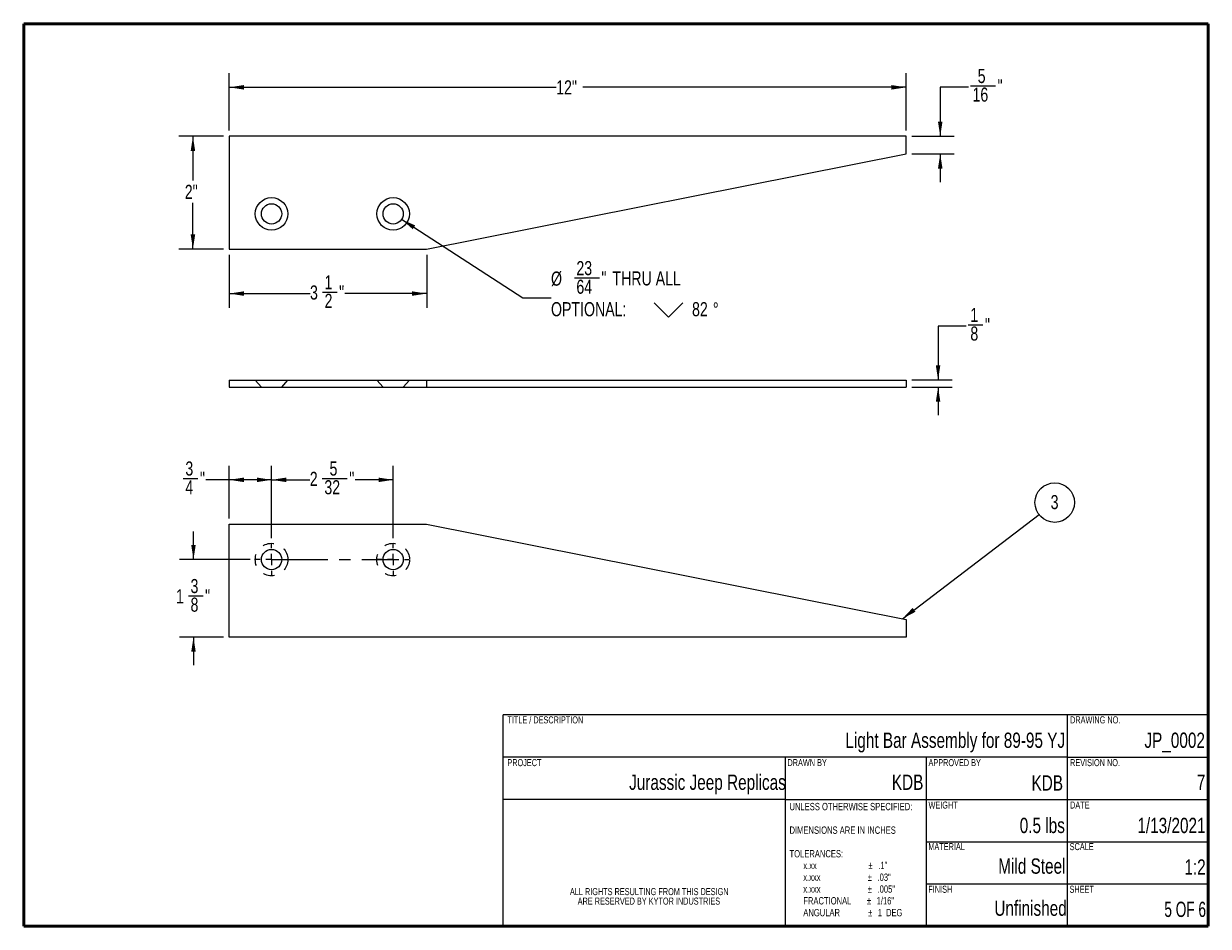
# Paper-space layout 'LHS Bracket' of a CAD drawing. Header units: inches. Extents: x 0.2 to 10.8, y 0.2 to 8.2.
import ezdxf

# ---------------------------------------------------------------- set-up
doc = ezdxf.new("R2010")
doc.units = ezdxf.units.IN
doc.header["$MEASUREMENT"] = 0
doc.linetypes.add('CENTERX2', pattern=[0.8, 0.5, -0.1, 0.1, -0.1])
doc.linetypes.add('HIDDEN', pattern=[0.075, 0.05, -0.025])
doc.styles.add('SLDTEXTSTYLE0', font='TXT', dxfattribs={"width": 0.75})
doc.styles.add('SLDTEXTSTYLE1', font='TXT', dxfattribs={"width": 0.666667})
doc.dimstyles.new('SLDDIMSTYLE0', dxfattribs={"dimtxt": 0.18, "dimasz": 0.13, "dimexe": 0, "dimexo": 0.0625, "dimgap": 0, "dimtad": 0, "dimtih": 1, "dimtoh": 1, "dimdec": 0, "dimrnd": 1e-09, "dimzin": 0, "dimdsep": 46, "dimlunit": 5, "dimtxsty": 'Standard', "dimsah": 1, "dimcen": 0.09, "dimadec": 0, "dimazin": 0, "dimtfac": 0.13, "dimtdec": 0, "dimtofl": 0, "dimtmove": 0, "dimatfit": 3, "dimfxl": 0, "dimfrac": 2, "dimtolj": 1, "dimtzin": 0, "dimarcsym": 0})
doc.dimstyles.new('SLDDIMSTYLE10', dxfattribs={"dimtxt": 0.125, "dimasz": 0.13, "dimexe": 0, "dimexo": 0.0625, "dimgap": 0.03125, "dimtad": 0, "dimtih": 1, "dimtoh": 1, "dimdec": 6, "dimlfac": 2, "dimrnd": 1e-09, "dimzin": 12, "dimdsep": 46, "dimlunit": 5, "dimtxsty": 'SLDTEXTSTYLE0', "dimsah": 1, "dimcen": 0.09, "dimadec": 0, "dimazin": 3, "dimtfac": 1, "dimtdec": 4, "dimtofl": 0, "dimtmove": 0, "dimatfit": 3, "dimfxl": 0, "dimfrac": 2, "dimtolj": 1, "dimtzin": 12, "dimarcsym": 0})
doc.dimstyles.new('SLDDIMSTYLE11', dxfattribs={"dimtxt": 0.125, "dimasz": 0.13, "dimexe": 0, "dimexo": 0.0625, "dimgap": 0.03125, "dimtad": 0, "dimtih": 1, "dimtoh": 1, "dimdec": 4, "dimlfac": 2, "dimrnd": 1e-09, "dimzin": 12, "dimdsep": 46, "dimlunit": 5, "dimtxsty": 'SLDTEXTSTYLE0', "dimsah": 1, "dimcen": 0, "dimadec": 0, "dimazin": 3, "dimtfac": 1, "dimtdec": 4, "dimtofl": 0, "dimtmove": 0, "dimatfit": 3, "dimfxl": 0, "dimfrac": 2, "dimtolj": 1, "dimtzin": 12, "dimarcsym": 0})
doc.dimstyles.new('SLDDIMSTYLE12', dxfattribs={"dimtxt": 0.125, "dimasz": 0.13, "dimexe": 0, "dimexo": 0.0625, "dimgap": 0.03125, "dimtad": 0, "dimtih": 1, "dimtoh": 1, "dimdec": 4, "dimlfac": 2, "dimrnd": 1e-09, "dimzin": 12, "dimdsep": 46, "dimlunit": 5, "dimtxsty": 'SLDTEXTSTYLE0', "dimsah": 1, "dimcen": 0.09, "dimadec": 0, "dimazin": 3, "dimtfac": 1, "dimtdec": 4, "dimtofl": 0, "dimtmove": 0, "dimatfit": 3, "dimfxl": 0, "dimfrac": 2, "dimtolj": 1, "dimtzin": 12, "dimarcsym": 0})
doc.dimstyles.new('SLDDIMSTYLE9', dxfattribs={"dimtxt": 0.125, "dimasz": 0.13, "dimexe": 0, "dimexo": 0.0625, "dimgap": 0.03125, "dimtad": 0, "dimtih": 1, "dimtoh": 1, "dimdec": 6, "dimlfac": 2, "dimrnd": 1e-09, "dimzin": 12, "dimdsep": 46, "dimlunit": 5, "dimtxsty": 'SLDTEXTSTYLE0', "dimsah": 1, "dimcen": 0.09, "dimadec": 0, "dimazin": 3, "dimtfac": 1, "dimtdec": 4, "dimtmove": 0, "dimatfit": 0, "dimfxl": 0, "dimfrac": 2, "dimtolj": 1, "dimtzin": 12, "dimarcsym": 0})

# ---------------------------------------------------------------- blocks, each defined once
blk = doc.blocks.new('SW_NOTE_0_16')
at = {"color": 0, "linetype": 'Continuous', "lineweight": 0, "char_height": 0.065, "attachment_point": 1}
for s, insert, style in [('UNLESS OTHERWISE SPECIFIED:', (0, 0.084), 'SLDTEXTSTYLE0'), ('DIMENSIONS ARE IN INCHES', (0, -0.125), 'SLDTEXTSTYLE0'), ('TOLERANCES:', (0, -0.334), 'SLDTEXTSTYLE0'), ('x.xx', (0.122, -0.438), 'SLDTEXTSTYLE0'), ('%%p', (0.7, -0.438), 'SLDTEXTSTYLE0'), ('.1"', (0.786, -0.438), 'SLDTEXTSTYLE0'), ('x.xxx', (0.122, -0.542), 'SLDTEXTSTYLE0'), ('%%p', (0.693, -0.542), 'SLDTEXTSTYLE0'), ('.03"', (0.78, -0.542), 'SLDTEXTSTYLE0'), ('x.xxx', (0.122, -0.647), 'SLDTEXTSTYLE0'), ('%%p', (0.693, -0.647), 'SLDTEXTSTYLE0'), ('.005"', (0.78, -0.647), 'SLDTEXTSTYLE0'), ('FRACTIONAL', (0.122, -0.751), 'SLDTEXTSTYLE0'), ('%%p', (0.686, -0.751), 'SLDTEXTSTYLE0'), ('1/16"', (0.772, -0.751), 'SLDTEXTSTYLE0'), ('ANGULAR', (0.122, -0.856), 'SLDTEXTSTYLE0'), ('%%p', (0.697, -0.856), 'SLDTEXTSTYLE0'), ('1  DEG', (0.783, -0.856), 'SLDTEXTSTYLE1')]:
    blk.add_mtext(s, dxfattribs=dict(at, insert=insert, style=style))
blk = doc.blocks.new('SW_NOTE_0_17')
at = {"color": 0, "linetype": 'Continuous', "lineweight": 0, "char_height": 0.0625, "attachment_point": 2, "style": 'SLDTEXTSTYLE0'}
for s, insert in [('ALL RIGHTS RESULTING FROM THIS DESIGN', (0.813, 0.081)), ('ARE RESERVED BY KYTOR INDUSTRIES', (0.81, -0.003))]:
    blk.add_mtext(s, dxfattribs=dict(at, insert=insert))
blk = doc.blocks.new('SW_NOTE_0_18')
at = {"color": 0, "linetype": 'Continuous', "lineweight": 0, "char_height": 0.065, "attachment_point": 1}
for s, insert, style in [('UNLESS OTHERWISE SPECIFIED:', (0, 0.084), 'SLDTEXTSTYLE0'), ('DIMENSIONS ARE IN INCHES', (0, -0.125), 'SLDTEXTSTYLE0'), ('TOLERANCES:', (0, -0.334), 'SLDTEXTSTYLE0'), ('x.xx', (0.122, -0.438), 'SLDTEXTSTYLE0'), ('%%p', (0.7, -0.438), 'SLDTEXTSTYLE0'), ('.1"', (0.786, -0.438), 'SLDTEXTSTYLE0'), ('x.xxx', (0.122, -0.542), 'SLDTEXTSTYLE0'), ('%%p', (0.693, -0.542), 'SLDTEXTSTYLE0'), ('.03"', (0.78, -0.542), 'SLDTEXTSTYLE0'), ('x.xxx', (0.122, -0.647), 'SLDTEXTSTYLE0'), ('%%p', (0.693, -0.647), 'SLDTEXTSTYLE0'), ('.005"', (0.78, -0.647), 'SLDTEXTSTYLE0'), ('FRACTIONAL', (0.122, -0.751), 'SLDTEXTSTYLE0'), ('%%p', (0.686, -0.751), 'SLDTEXTSTYLE0'), ('1/16"', (0.772, -0.751), 'SLDTEXTSTYLE0'), ('ANGULAR', (0.122, -0.856), 'SLDTEXTSTYLE0'), ('%%p', (0.697, -0.856), 'SLDTEXTSTYLE0'), ('1  DEG', (0.783, -0.856), 'SLDTEXTSTYLE1')]:
    blk.add_mtext(s, dxfattribs=dict(at, insert=insert, style=style))
blk = doc.blocks.new('SW_NOTE_0_19')
at = {"color": 0, "linetype": 'Continuous', "lineweight": 0, "char_height": 0.0625, "attachment_point": 2, "style": 'SLDTEXTSTYLE0'}
for s, insert in [('ALL RIGHTS RESULTING FROM THIS DESIGN', (0.813, 0.081)), ('ARE RESERVED BY KYTOR INDUSTRIES', (0.81, -0.003))]:
    blk.add_mtext(s, dxfattribs=dict(at, insert=insert))
blk = doc.blocks.new('_D_22')
at = {"color": 7, "linetype": 'Continuous', "lineweight": 0}
for p, q in [((8.605, 5.568), (8.355, 5.568)), ((8.355, 5.568), (8.355, 5.092)), ((8.623, 5.581), (8.752, 5.581)), ((8.122, 5.092), (8.48, 5.092)), ((8.122, 5.029), (8.48, 5.029)), ((8.355, 5.029), (8.355, 4.779))]:
    blk.add_line(p, q, dxfattribs=at)
at = {"color": 7, "linetype": 'Continuous', "lineweight": 18}
for points in [[(8.355, 5.092), (8.375, 5.222), (8.335, 5.222)], [(8.355, 5.029), (8.335, 4.899), (8.375, 4.899)]]:
    blk.add_solid(points, dxfattribs=at)
at = {"color": 7, "linetype": 'Continuous', "lineweight": 18, "char_height": 0.125, "attachment_point": 1, "style": 'SLDTEXTSTYLE0'}
for s, insert in [('1', (8.641, 5.731)), ('8', (8.641, 5.566)), ('"', (8.77, 5.64))]:
    blk.add_mtext(s, dxfattribs=dict(at, insert=insert))
blk = doc.blocks.new('_D_23')
at = {"color": 7, "linetype": 'Continuous', "lineweight": 0}
for p, q in [((2.022, 7.252), (1.625, 7.252)), ((1.75, 7.252), (1.75, 6.859)), ((1.75, 6.252), (1.75, 6.661)), ((2.022, 6.252), (1.625, 6.252))]:
    blk.add_line(p, q, dxfattribs=at)
at = {"color": 7, "linetype": 'Continuous', "lineweight": 18}
for points in [[(1.75, 7.252), (1.73, 7.122), (1.77, 7.122)], [(1.75, 6.252), (1.77, 6.382), (1.73, 6.382)]]:
    blk.add_solid(points, dxfattribs=at)
at = {"color": 7, "linetype": 'Continuous', "lineweight": 18, "insert": (1.678, 6.822), "char_height": 0.125, "attachment_point": 1, "style": 'SLDTEXTSTYLE0'}
blk.add_mtext('2"', dxfattribs=at)
blk = doc.blocks.new('_D_24')
at = {"color": 7, "linetype": 'Continuous', "lineweight": 0}
for p, q in [((2.072, 6.202), (2.072, 5.733)), ((3.822, 6.202), (3.822, 5.733)), ((2.072, 5.858), (2.788, 5.858)), ((2.899, 5.871), (3.028, 5.871)), ((3.822, 5.858), (3.098, 5.858))]:
    blk.add_line(p, q, dxfattribs=at)
at = {"color": 7, "linetype": 'Continuous', "lineweight": 18}
for points in [[(2.072, 5.858), (2.202, 5.838), (2.202, 5.878)], [(3.822, 5.858), (3.692, 5.878), (3.692, 5.838)]]:
    blk.add_solid(points, dxfattribs=at)
at = {"color": 7, "linetype": 'Continuous', "lineweight": 18, "char_height": 0.125, "attachment_point": 1, "style": 'SLDTEXTSTYLE0'}
for s, insert in [('1', (2.917, 6.021)), ('3', (2.788, 5.93)), ('"', (3.046, 5.93)), ('2', (2.917, 5.856))]:
    blk.add_mtext(s, dxfattribs=dict(at, insert=insert))
blk = doc.blocks.new('_D_25')
at = {"color": 7, "linetype": 'Continuous', "lineweight": 0}
for p, q in [((2.072, 7.302), (2.072, 7.811)), ((8.072, 7.302), (8.072, 7.811)), ((2.072, 7.686), (4.97, 7.686)), ((8.072, 7.686), (5.206, 7.686))]:
    blk.add_line(p, q, dxfattribs=at)
at = {"color": 7, "linetype": 'Continuous', "lineweight": 18}
for points in [[(2.072, 7.686), (2.202, 7.666), (2.202, 7.706)], [(8.072, 7.686), (7.942, 7.706), (7.942, 7.666)]]:
    blk.add_solid(points, dxfattribs=at)
at = {"color": 7, "linetype": 'Continuous', "lineweight": 18, "insert": (4.97, 7.748), "char_height": 0.125, "attachment_point": 1, "style": 'SLDTEXTSTYLE0'}
blk.add_mtext('12"', dxfattribs=at)
blk = doc.blocks.new('_D_26')
at = {"color": 7, "linetype": 'Continuous', "lineweight": 0}
for p, q in [((8.624, 7.686), (8.374, 7.686)), ((8.374, 7.686), (8.374, 7.252)), ((8.642, 7.699), (8.863, 7.699)), ((8.122, 7.252), (8.499, 7.252)), ((8.122, 7.096), (8.499, 7.096)), ((8.374, 7.096), (8.374, 6.846))]:
    blk.add_line(p, q, dxfattribs=at)
at = {"color": 7, "linetype": 'Continuous', "lineweight": 18}
for points in [[(8.374, 7.252), (8.394, 7.382), (8.354, 7.382)], [(8.374, 7.096), (8.354, 6.966), (8.394, 6.966)]]:
    blk.add_solid(points, dxfattribs=at)
at = {"color": 7, "linetype": 'Continuous', "lineweight": 18, "char_height": 0.125, "attachment_point": 1, "style": 'SLDTEXTSTYLE0'}
for s, insert in [('5', (8.706, 7.849)), ('16', (8.66, 7.684)), ('"', (8.882, 7.758))]:
    blk.add_mtext(s, dxfattribs=dict(at, insert=insert))
blk = doc.blocks.new('SW_SYMBOL_HOLE_SINK')
at = {"color": 0, "linetype": 'Continuous', "lineweight": 18}
for p, q in [((0, 34.4), (31.5, 3)), ((31.5, 3), (63, 34.4))]:
    blk.add_line(p, q, dxfattribs=at)
blk = doc.blocks.new('_D_27')
at = {"color": 7, "linetype": 'Continuous', "lineweight": 0}
for p, q in [((3.6, 6.516), (4.674, 5.82)), ((5.131, 5.996), (5.353, 5.996)), ((4.674, 5.82), (4.924, 5.82))]:
    blk.add_line(p, q, dxfattribs=at)
at = {"color": 7, "linetype": 'Continuous', "lineweight": 18}
blk.add_solid([(3.6, 6.516), (3.699, 6.428), (3.72, 6.462)], dxfattribs=at)
at = {"color": 7, "linetype": 'Continuous', "lineweight": 18, "xscale": 0.00405556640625, "yscale": 0.00405556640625, "zscale": 0.00405556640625}
blk.add_blockref('SW_SYMBOL_HOLE_SINK', (5.837, 5.636), dxfattribs=at)
at = {"color": 7, "linetype": 'Continuous', "lineweight": 18, "char_height": 0.125, "attachment_point": 1, "style": 'SLDTEXTSTYLE0'}
for s, insert in [('23', (5.149, 6.146)), ('%%c', (4.924, 6.053)), ('"', (5.371, 6.055)), ('THRU ALL', (5.469, 6.055)), ('64', (5.149, 5.981)), ('OPTIONAL:', (4.924, 5.782)), ('82', (6.174, 5.782)), ('%%d', (6.359, 5.78))]:
    blk.add_mtext(s, dxfattribs=dict(at, insert=insert))
blk = doc.blocks.new('_D_28')
at = {"color": 7, "linetype": 'Continuous', "lineweight": 0}
for p, q in [((1.755, 3.5), (1.755, 3.75)), ((2.257, 3.5), (1.63, 3.5)), ((1.711, 3.178), (1.84, 3.178)), ((2.022, 2.813), (1.63, 2.813)), ((1.755, 2.813), (1.755, 2.563))]:
    blk.add_line(p, q, dxfattribs=at)
at = {"color": 7, "linetype": 'Continuous', "lineweight": 18}
for points in [[(1.755, 3.5), (1.775, 3.63), (1.735, 3.63)], [(1.755, 2.813), (1.735, 2.683), (1.775, 2.683)]]:
    blk.add_solid(points, dxfattribs=at)
at = {"color": 7, "linetype": 'Continuous', "lineweight": 18, "char_height": 0.125, "attachment_point": 1, "style": 'SLDTEXTSTYLE0'}
for s, insert in [('3', (1.729, 3.328)), ('1', (1.6, 3.237)), ('8', (1.729, 3.163)), ('"', (1.858, 3.237))]:
    blk.add_mtext(s, dxfattribs=dict(at, insert=insert))
blk = doc.blocks.new('_D_29')
at = {"color": 7, "linetype": 'Continuous', "lineweight": 0}
for p, q in [((2.072, 3.863), (2.072, 4.332)), ((2.447, 3.69), (2.447, 4.332)), ((1.665, 4.219), (1.794, 4.219)), ((2.072, 4.207), (1.864, 4.207)), ((2.447, 4.207), (2.072, 4.207))]:
    blk.add_line(p, q, dxfattribs=at)
at = {"color": 7, "linetype": 'Continuous', "lineweight": 18}
for points in [[(2.072, 4.207), (2.202, 4.187), (2.202, 4.227)], [(2.447, 4.207), (2.317, 4.227), (2.317, 4.187)]]:
    blk.add_solid(points, dxfattribs=at)
at = {"color": 7, "linetype": 'Continuous', "lineweight": 18, "char_height": 0.125, "attachment_point": 1, "style": 'SLDTEXTSTYLE0'}
for s, insert in [('3', (1.683, 4.37)), ('4', (1.683, 4.204)), ('"', (1.812, 4.278))]:
    blk.add_mtext(s, dxfattribs=dict(at, insert=insert))
blk = doc.blocks.new('_D_30')
at = {"color": 7, "linetype": 'Continuous', "lineweight": 0}
for p, q in [((2.447, 3.69), (2.447, 4.332)), ((3.525, 3.69), (3.525, 4.332)), ((2.447, 4.207), (2.786, 4.207)), ((2.896, 4.219), (3.118, 4.219)), ((3.525, 4.207), (3.188, 4.207))]:
    blk.add_line(p, q, dxfattribs=at)
at = {"color": 7, "linetype": 'Continuous', "lineweight": 18}
for points in [[(2.447, 4.207), (2.577, 4.187), (2.577, 4.227)], [(3.525, 4.207), (3.395, 4.227), (3.395, 4.187)]]:
    blk.add_solid(points, dxfattribs=at)
at = {"color": 7, "linetype": 'Continuous', "lineweight": 18, "char_height": 0.125, "attachment_point": 1, "style": 'SLDTEXTSTYLE0'}
for s, insert in [('5', (2.961, 4.37)), ('2', (2.786, 4.278)), ('32', (2.915, 4.204)), ('"', (3.136, 4.278))]:
    blk.add_mtext(s, dxfattribs=dict(at, insert=insert))
blk = doc.blocks.new('SW_NOTE_0_20')
at = {"color": 0, "linetype": 'Continuous', "lineweight": 0}
blk.add_circle((0.139, 0.106), 0.175, dxfattribs=at)
at = {"color": 0, "linetype": 'Continuous', "lineweight": 0, "insert": (0.138, 0.173), "char_height": 0.125, "attachment_point": 2, "style": 'SLDTEXTSTYLE0'}
blk.add_mtext('3', dxfattribs=at)
blk = doc.blocks.new('SW_CENTERMARKSYMBOL_3')
at = {"color": 0, "linetype": 'Continuous', "lineweight": 18}
for p, q in [((0, 0.1), (0, 0.14)), ((-0.1, 0), (-0.14, 0)), ((0, 0), (-0.05, 0)), ((0, 0), (0, 0.05)), ((0, 0), (0, -0.05)), ((0, 0), (0.05, 0)), ((0.1, 0), (0.14, 0)), ((0, -0.1), (0, -0.14))]:
    blk.add_line(p, q, dxfattribs=at)
blk = doc.blocks.new('SW_CENTERMARKSYMBOL_4')
at = {"color": 0, "linetype": 'Continuous', "lineweight": 18}
for p, q in [((0, 0.1), (0, 0.14)), ((-0.1, 0), (-0.14, 0)), ((0, 0), (-0.05, 0)), ((0, 0), (0, 0.05)), ((0, 0), (0, -0.05)), ((0, 0), (0.05, 0)), ((0.1, 0), (0.14, 0)), ((0, -0.1), (0, -0.14))]:
    blk.add_line(p, q, dxfattribs=at)

psp = doc.layouts.new('LHS Bracket')

# ---------------------------------------------------------------- linework, layer by layer
at = {"color": 7, "linetype": 'Continuous', "lineweight": 50}
for p, q in [((0.25, 0.25), (0.25, 8.25)), ((0.25, 8.25), (10.75, 8.25)), ((10.75, 8.25), (10.75, 0.25)), ((10.75, 0.25), (0.25, 0.25))]:
    psp.add_line(p, q, dxfattribs=at)
at = {"color": 7, "linetype": 'Continuous', "lineweight": 25}
for p, q in [((8.07180816, 7.25191429), (2.07180816, 7.25191429)), ((2.07180816, 7.25191429), (2.07180816, 6.25191429)), ((8.07180816, 7.09566429), (8.07180816, 7.25191429)), ((3.82180816, 6.25191429), (8.07180816, 7.09566429)), ((2.07180816, 6.25191429), (3.82180816, 6.25191429)), ((2.07180816, 5.09162959), (2.07180816, 5.02912959)), ((2.07180816, 5.09162959), (3.82180816, 5.09162959)), ((3.82180816, 5.09162959), (3.82180816, 5.02912959)), ((3.82180816, 5.09162959), (8.07180816, 5.09162959)), ((8.07180816, 5.09162959), (8.07180816, 5.02912959)), ((2.07180816, 5.02912959), (3.82180816, 5.02912959)), ((3.82180816, 5.02912959), (8.07180816, 5.02912959)), ((2.07180816, 3.81287283), (3.82180816, 3.81287283)), ((2.07180816, 2.81287283), (2.07180816, 3.81287283)), ((3.82180816, 3.81287283), (8.07180816, 2.96912283)), ((8.07180816, 2.96912283), (8.07180816, 2.81287283)), ((8.07180816, 2.81287283), (2.07180816, 2.81287283))]:
    psp.add_line(p, q, dxfattribs=at)
at = {"color": 7, "linetype": 'HIDDEN', "lineweight": 18}
for p, q in [((2.30263399, 5.09162959), (2.35696441, 5.02912959)), ((2.53665191, 5.02912959), (2.59098233, 5.09162959)), ((3.38075899, 5.09162959), (3.43508941, 5.02912959)), ((3.61477691, 5.02912959), (3.66910733, 5.09162959))]:
    psp.add_line(p, q, dxfattribs=at)
at = {"color": 7, "linetype": 'CENTERX2', "lineweight": 18}
psp.add_line((2.44680816, 3.50037283), (3.52493316, 3.50037283), dxfattribs=at)
at = {"color": 7, "linetype": 'Continuous', "lineweight": 18}
for p, q in [((10.75021842, 2.12477492), (4.50021842, 2.12477492)), ((4.50021842, 0.24977492), (4.50021842, 2.12477492)), ((9.50021842, 2.12477492), (9.50021842, 0.24977492)), ((9.50021842, 1.74977492), (4.50021842, 1.74977492)), ((7.00021842, 1.74977492), (7.00021842, 0.24977492)), ((8.25021842, 1.74977492), (8.25021842, 0.24977492)), ((9.50021842, 1.74977492), (10.75021842, 1.74977492)), ((7.00021842, 1.37477492), (4.50021842, 1.37477492)), ((7.00021842, 1.37477492), (10.75021842, 1.37477492)), ((8.25021842, 0.99977492), (10.75021842, 0.99977492)), ((8.25021842, 0.62477492), (10.75021842, 0.62477492))]:
    psp.add_line(p, q, dxfattribs=at)
at = {"color": 7, "linetype": 'Continuous', "lineweight": 25}
for centre, radius in [((2.44680816, 6.56441429), 0.14417417), ((2.44680816, 6.56441429), 0.08984375), ((3.52493316, 6.56441429), 0.14417417), ((3.52493316, 6.56441429), 0.08984375), ((2.44680816, 3.50037283), 0.08984375), ((3.52493316, 3.50037283), 0.08984375)]:
    psp.add_circle(centre, radius, dxfattribs=at)
at = {"color": 7, "linetype": 'HIDDEN', "lineweight": 18}
for centre in [(2.44680816, 3.50037283), (3.52493316, 3.50037283)]:
    psp.add_circle(centre, 0.14417417, dxfattribs=at)

# ---------------------------------------------------------------- block references
at = {"color": 7, "linetype": 'Continuous', "lineweight": 0}
for name, p in [('SW_NOTE_0_20', (9.24957633, 3.89926633)), ('SW_CENTERMARKSYMBOL_3', (2.44680816, 3.50037283)), ('SW_CENTERMARKSYMBOL_4', (3.52493316, 3.50037283)), ('SW_NOTE_0_16', (7.0381283, 1.2595368)), ('SW_NOTE_0_18', (7.0381283, 1.2595368)), ('SW_NOTE_0_17', (4.98177907, 0.5075623)), ('SW_NOTE_0_19', (4.98177907, 0.5075623))]:
    psp.add_blockref(name, p, dxfattribs=at)

# ---------------------------------------------------------------- texts
for s, insert, char_height, attachment_point, style in [('TITLE / DESCRIPTION', (4.53726477, 2.11065209), 0.0625, 1, 'SLDTEXTSTYLE0'), ('TITLE / DESCRIPTION', (4.53726477, 2.11065209), 0.0625, 1, 'SLDTEXTSTYLE0'), ('DRAWING NO.', (9.52494428, 2.11065209), 0.0625, 1, 'SLDTEXTSTYLE0'), ('DRAWING NO.', (9.52494428, 2.11065209), 0.0625, 1, 'SLDTEXTSTYLE0'), ('Light Bar Assembly for 89-95 YJ', (9.48099989, 1.96669565), 0.1354166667, 3, 'SLDTEXTSTYLE0'), ('Light Bar Assembly for 89-95 YJ', (9.48099989, 1.96669565), 0.1354166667, 3, 'SLDTEXTSTYLE0'), ('JP_0002', (10.72022791, 1.96669565), 0.135416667, 3, 'SLDTEXTSTYLE0'), ('JP_0002', (10.72022791, 1.96669565), 0.135416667, 3, 'SLDTEXTSTYLE0'), ('PROJECT', (4.53726477, 1.73182383), 0.0625, 1, 'SLDTEXTSTYLE0'), ('PROJECT', (4.53726477, 1.73182383), 0.0625, 1, 'SLDTEXTSTYLE0'), ('DRAWN BY', (7.02001649, 1.73182383), 0.0625, 1, 'SLDTEXTSTYLE0'), ('DRAWN BY', (7.02001649, 1.73182383), 0.0625, 1, 'SLDTEXTSTYLE0'), ('APPROVED BY', (8.27016168, 1.73182383), 0.0625, 1, 'SLDTEXTSTYLE0'), ('APPROVED BY', (8.27016168, 1.73182383), 0.0625, 1, 'SLDTEXTSTYLE0'), ('REVISION NO.', (9.52494428, 1.73182383), 0.0625, 1, 'SLDTEXTSTYLE0'), ('REVISION NO.', (9.52494428, 1.73182383), 0.0625, 1, 'SLDTEXTSTYLE0'), ('Jurassic Jeep Replicas', (7.00534945, 1.59439853), 0.1354166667, 3, 'SLDTEXTSTYLE0'), ('Jurassic Jeep Replicas', (7.00534945, 1.59439853), 0.1354166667, 3, 'SLDTEXTSTYLE0'), ('KDB', (8.2246098, 1.59439853), 0.135416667, 3, 'SLDTEXTSTYLE0'), ('KDB', (8.2246098, 1.59439853), 0.135416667, 3, 'SLDTEXTSTYLE0'), ('KDB', (9.46255541, 1.58787356), 0.135416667, 3, 'SLDTEXTSTYLE0'), ('KDB', (9.46255541, 1.58787356), 0.135416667, 3, 'SLDTEXTSTYLE0'), ('7', (10.72377004, 1.59439853), 0.13541667, 3, 'SLDTEXTSTYLE0'), ('7', (10.72377004, 1.59439853), 0.13541667, 3, 'SLDTEXTSTYLE0'), ('WEIGHT', (8.27016168, 1.35562516), 0.0625, 1, 'SLDTEXTSTYLE0'), ('WEIGHT', (8.27016168, 1.35562516), 0.0625, 1, 'SLDTEXTSTYLE0'), ('DATE', (9.52494428, 1.35562516), 0.0625, 1, 'SLDTEXTSTYLE0'), ('DATE', (9.52494428, 1.35562516), 0.0625, 1, 'SLDTEXTSTYLE0'), ('0.5 lbs', (9.47887986, 1.21167489), 0.135416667, 3, 'SLDTEXTSTYLE0'), ('1/13/2021', (10.72561396, 1.21167489), 0.135416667, 3, 'SLDTEXTSTYLE0'), ('1/13/2021', (10.72561396, 1.21167489), 0.135416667, 3, 'SLDTEXTSTYLE0'), ('MATERIAL', (8.26861389, 0.98735014), 0.0625, 1, 'SLDTEXTSTYLE0'), ('MATERIAL', (8.26861389, 0.98735014), 0.0625, 1, 'SLDTEXTSTYLE0'), ('SCALE', (9.52154265, 0.98735014), 0.0625, 1, 'SLDTEXTSTYLE0'), ('SCALE', (9.52154265, 0.98735014), 0.0625, 1, 'SLDTEXTSTYLE0'), ('Mild Steel', (9.48458498, 0.85134246), 0.135416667, 3, 'SLDTEXTSTYLE0'), ('Mild Steel', (9.48458498, 0.85134246), 0.135416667, 3, 'SLDTEXTSTYLE0'), ('1:2', (10.72676095, 0.84306937), 0.135416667, 3, 'SLDTEXTSTYLE0'), ('1:2', (10.72676095, 0.84306937), 0.135416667, 3, 'SLDTEXTSTYLE0'), ('FINISH', (8.26830754, 0.60916578), 0.0625, 1, 'SLDTEXTSTYLE0'), ('FINISH', (8.26830754, 0.60916578), 0.0625, 1, 'SLDTEXTSTYLE0'), ('SHEET', (9.52012888, 0.60916578), 0.0625, 1, 'SLDTEXTSTYLE0'), ('SHEET', (9.52012888, 0.60916578), 0.0625, 1, 'SLDTEXTSTYLE0'), ('Unfinished', (9.49536822, 0.4780445), 0.135416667, 3, 'SLDTEXTSTYLE0'), ('Unfinished', (9.49536822, 0.4780445), 0.135416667, 3, 'SLDTEXTSTYLE0'), ('5 OF 6', (10.72973049, 0.46785578), 0.135416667, 3, 'SLDTEXTSTYLE1'), ('5 OF 6', (10.72973049, 0.46785578), 0.135416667, 3, 'SLDTEXTSTYLE1')]:
    psp.add_mtext(s, dxfattribs=dict(at, insert=insert, char_height=char_height, attachment_point=attachment_point, style=style))

# ---------------------------------------------------------------- dimensions: what is measured, and where the dimension line sits
at = {"color": 7, "linetype": 'Continuous', "lineweight": 18}
for base, p1, p2, dimstyle, picture, middle in [((2.07180816, 7.68615102), (8.07180816, 7.25191429), (2.07180816, 7.25191429), 'SLDDIMSTYLE12', '_D_25', (5.08808498, 7.68615102)), ((3.82180816, 5.8582135), (2.07180816, 6.25191429), (3.82180816, 6.25191429), 'SLDDIMSTYLE10', '_D_24', (2.94285528, 5.8582135)), ((2.07180816, 4.20657362), (2.44680816, 3.64021658), (2.07180816, 3.81287283), 'SLDDIMSTYLE10', '_D_29', (1.75511857, 4.20657362)), ((3.52493316, 4.20657362), (2.44680816, 3.64021658), (3.52493316, 3.64021658), 'SLDDIMSTYLE10', '_D_30', (2.98664241, 4.20657362))]:
    dim = psp.add_linear_dim(base=base, p1=p1, p2=p2, dimstyle=dimstyle, dxfattribs=at)
    dim.commit()
    dim.dimension.update_dxf_attribs({"geometry": picture, "text_midpoint": middle, "dimtype": 160})
for base, p1, p2, dimstyle, picture, middle in [((8.3735139, 7.25191429), (8.07180816, 7.09566429), (8.07180816, 7.25191429), 'SLDDIMSTYLE9', '_D_26', (8.3735139, 7.68615102)), ((1.75027056, 6.25191429), (2.07180816, 7.25191429), (2.07180816, 6.25191429), 'SLDDIMSTYLE12', '_D_23', (1.75027056, 6.76014037)), ((8.35468428, 5.09162959), (8.07180816, 5.02912959), (8.07180816, 5.09162959), 'SLDDIMSTYLE9', '_D_22', (8.35468428, 5.56798448)), ((1.75511857, 2.81287283), (2.30696441, 3.50037283), (2.07180816, 2.81287283), 'SLDDIMSTYLE9', '_D_28', (1.75511857, 3.16536681))]:
    dim = psp.add_linear_dim(base=base, p1=p1, p2=p2, angle=90, dimstyle=dimstyle, dxfattribs=at)
    dim.commit()
    dim.dimension.update_dxf_attribs({"geometry": picture, "text_midpoint": middle, "dimtype": 160})
dim = psp.add_diameter_dim_2p(p1=(3.44952539, 6.61325655), p2=(3.60034094, 6.51557202), text='<> THRU ALL\\POPTIONAL: {\\fGDT;w}82%%d', dimstyle='SLDDIMSTYLE11', dxfattribs=at)
dim.commit()
dim.dimension.update_dxf_attribs({"geometry": '_D_27', "text_midpoint": (5.68140548, 5.88242826), "dimtype": 163})

# ---------------------------------------------------------------- leaders
at = {"color": 7, "linetype": 'Continuous', "lineweight": 0}
psp.add_leader([(8.03850608, 2.97573427), (9.24957633, 3.89926633)], dimstyle='SLDDIMSTYLE0', dxfattribs=at)

doc.saveas('drawing.dxf')
